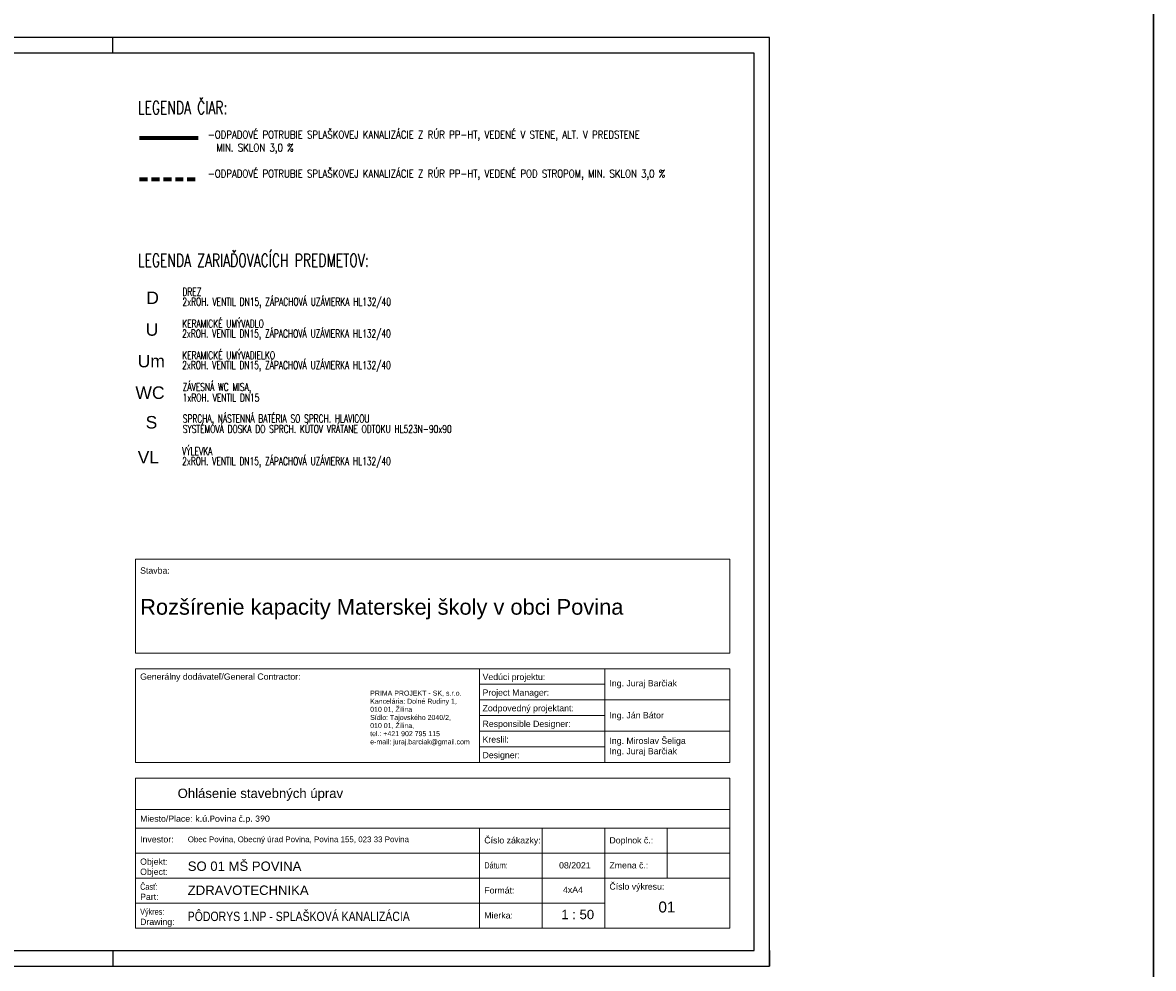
# Model space of a CAD drawing. Header units: millimetres. Extents: x -1674 to 107018, y 6909 to 78196.
# Tile 13 of 24: x 33961 to 52034, y 54502 to 69623. Entities that reach past the tile are written whole.
import ezdxf

# ---------------------------------------------------------------- set-up
doc = ezdxf.new("R2010")
doc.units = ezdxf.units.MM
doc.linetypes.add('ČÁRKOVANÁ2', pattern=[9.525, 6.35, -3.175])
for name, color, linetype, lineweight in [('_1_TZB-KANALIZ', 40, 'Continuous', 70), ('G-ANNO-TEXT', 7, 'Continuous', 9), ('G-ANNO-TTLB', 7, 'Continuous', 9), ('ramik', 61, 'Continuous', 25), ('TZB-popis splasky', 255, 'Continuous', 18), ('ZTI-popis', 7, 'Continuous', 20)]:
    doc.layers.add(name, color=color, linetype=linetype, lineweight=lineweight)
doc.styles.add('Arial_11', font='arial.ttf', dxfattribs={"height": 3.175})
doc.styles.add('Arial_6', font='arial.ttf', dxfattribs={"height": 1.6})
doc.styles.add('Arial_7', font='arial.ttf', dxfattribs={"height": 3.5})
doc.styles.add('Arial_8', font='arial.ttf', dxfattribs={"height": 3})
doc.styles.add('Arial_9', font='arial.ttf', dxfattribs={"width": 0.8, "height": 2.8})
doc.styles.add('ROMANS', font='romans.shx', dxfattribs={"width": 0.8})
doc.styles.get("Standard").update_dxf_attribs({"font": 'arial.ttf'})
doc.styles.add('zti-popis', font='arial.ttf', dxfattribs={"height": 100})

# ---------------------------------------------------------------- blocks, each defined once
blk = doc.blocks.new('*U415')
at = {"layer": 'ramik'}
for p, q in [((-835, 297), (-840, 297)), ((-840, 292), (-840, 297)), ((-630, 292), (-630, 297)), ((-840, 5), (-840, 0)), ((-630, 5), (-630, 0))]:
    blk.add_line(p, q, dxfattribs=at)
for points in [[(-840, 0), (0, 0), (0, 297), (-840, 297)], [(-835, 5), (-5, 5), (-5, 292), (-835, 292)]]:
    blk.add_lwpolyline(points, close=True, dxfattribs=at)

msp = doc.modelspace()

# ---------------------------------------------------------------- linework, layer by layer
at = {"color": 30, "lineweight": 30}
msp.add_lwpolyline([(-1674, 78196), (52034, 78196), (52034, 10857), (-1674, 10857)], close=True, dxfattribs=at)
at = {"layer": '_1_TZB-KANALIZ'}
msp.add_line((35831, 67783, 0), (36766, 67783, 0), dxfattribs=at)
at = {"layer": '_1_TZB-KANALIZ', "linetype": 'ČÁRKOVANÁ2', "ltscale": 20}
msp.add_line((35831, 67121, 0), (36766, 67121, 0), dxfattribs=at)
at = {"layer": 'G-ANNO-TTLB', "color": 7}
for p, q in [((35764, 59544, 0), (35764, 61044, 0)), ((45264, 61044, 0), (35764, 61044, 0)), ((45264, 59544, 0), (45264, 61044, 0)), ((45264, 59544, 0), (35764, 59544, 0)), ((35764, 57794, 0), (35764, 59294, 0)), ((45264, 59294, 0), (35764, 59294, 0)), ((41264, 57794, 0), (41264, 59294, 0)), ((43264, 57794, 0), (43264, 59294, 0)), ((45264, 57794, 0), (45264, 59294, 0)), ((43264, 59044, 0), (41264, 59044, 0)), ((45264, 58794, 0), (41264, 58794, 0)), ((43264, 58544, 0), (41264, 58544, 0)), ((45264, 58294, 0), (41264, 58294, 0)), ((43264, 58044, 0), (41264, 58044, 0)), ((45264, 57794, 0), (35764, 57794, 0)), ((45264, 57544, 0), (35764, 57544, 0)), ((35764, 57544, 0), (35764, 55144, 0)), ((45264, 55144, 0), (45264, 57544, 0)), ((35764, 57044, 0), (45264, 57044, 0)), ((35764, 56744, 0), (45264, 56744, 0)), ((41264, 55144, 0), (41264, 56744, 0)), ((42264, 55144, 0), (42264, 56744, 0)), ((43264, 55144, 0), (43264, 56744, 0)), ((44264, 55944, 0), (44264, 56744, 0)), ((35764, 56344, 0), (45264, 56344, 0)), ((35764, 55944, 0), (45264, 55944, 0)), ((35764, 55544, 0), (43264, 55544, 0)), ((35764, 55144, 0), (45264, 55144, 0))]:
    msp.add_line(p, q, dxfattribs=at)

# ---------------------------------------------------------------- block references
at = {"layer": 'ramik', "xscale": 49.99999999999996, "yscale": 49.99999999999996, "zscale": 49.99999999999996, "rotation": 180}
msp.add_blockref('*U415', (3901, 69386), dxfattribs=at)

# ---------------------------------------------------------------- texts
at = {"layer": 'G-ANNO-TEXT', "color": 7, "insert": (42598, 55809, 0), "char_height": 100, "width": 396.84, "attachment_point": 1, "style": 'Arial_11'}
msp.add_mtext('4xA4', dxfattribs=at)
at = {"layer": 'G-ANNO-TTLB', "color": 7, "attachment_point": 1}
for s, insert, char_height, width, style in [('Stavba: ', (35839, 60913, 0), 100, 513.08, 'Arial_6'), ('{\\W1;\\C0;Rozšírenie kapacity Materskej školy v\\~obci Povina\\~}', (35839, 60407, 0), 250, 10132.95, 'Arial_9'), ('Generálny dodávateľ/General Contractor:', (35839, 59217, 0), 100, 2700.54, 'Arial_6'), ('Vedúci projektu:', (41312, 59212, 0), 100, 1879.02, 'Arial_6'), ('Ing. Juraj Barčiak', (43340, 59111, 0), 100, 1827.09, 'Arial_6'), ('PRIMA PROJEKT - SK, s.r.o.', (39516, 58943, 0), 80, 1767.53, 'Arial_6'), ('Project Manager:', (41312, 58962, 0), 100, 1051.81, 'Arial_6'), ('Kancelária: Dolné Rudiny 1,', (39516, 58813, 0), 80, 1456.57, 'Arial_6'), ('{\\W0.8;Sídlo: Tajovského 2040/2,}', (39516, 58554, 0), 80, 1392.05, 'Arial_6'), ('010 01, Žilina ', (39516, 58684, 0), 80, 1392.05, 'Arial_6'), ('Zodpovedný projektant:', (41312, 58712, 0), 100, 1868.68, 'Arial_6'), ('Ing. Ján Bátor', (43340, 58599, 0), 100, 1827.09, 'Arial_6'), ('010 01, Žilina, ', (39516, 58424, 0), 80, 1285.43, 'Arial_6'), ('Responsible Designer:', (41312, 58462, 0), 100, 1398.14, 'Arial_6'), ('tel.: +421 902 795 115', (39516, 58295, 0), 80, 1105.69, 'Arial_6'), ('Kreslil:', (41312, 58212, 0), 100, 420.08, 'Arial_6'), ('Ing. Miroslav Šeliga\\PIng. Juraj Barčiak', (43340, 58192, 0), 100, 1863.76, 'Arial_6'), ('e-mail: juraj.barciak@gmail.com', (39516, 58165, 0), 80, 1585.42, 'Arial_6'), ('Designer:', (41312, 57962, 0), 100, 593.25, 'Arial_6'), ('{\\W5.1529;  }Ohlásenie stavebných úprav', (35839, 57376, 0), 150, 4681.76, 'Arial_7'), ('Miesto/Place: ', (35839, 56946, 0), 100, 872.24, 'Arial_6'), ('{\\fCalibri|b0|i0|c238|p34;k.ú.Povina č.p. 390}', (36721, 56946, 0), 100, 5676.45, 'Arial_6'), ('Investor: ', (35839, 56616, 0), 100, 574.01, 'Arial_6'), ('{\\H0.90909x;\\C0;Obec Povina, Obecný úrad Povina, Povina 155, 023 33 Povina\\H1.09999x;\\C1;                                     }', (36600, 56611, 0), 100, 5050.9, 'Arial_6'), ('Číslo zákazky:', (41340, 56600, 0), 100, 1358.19, 'Arial_6'), ('Doplnok č.: ', (43340, 56600, 0), 100, 856.63, 'Arial_6'), ('Objekt:', (35839, 56259, 0), 100, 439.32, 'Arial_6'), ('SO 01 MŠ POVINA', (36600, 56211, 0), 150, 3259.59, 'Arial_7'), ('{\\W0.8;Dátum:}', (41340, 56200, 0), 100, 99.41, 'Arial_6'), ('08/2021', (42535, 56200, 0), 100, 500.25, 'Arial_6'), ('Zmena č.: ', (43340, 56200, 0), 100, 803.04, 'Arial_6'), ('Object: ', (35839, 56097, 0), 100, 477.81, 'Arial_6'), ('{\\W0.8;Časť:}', (35839, 55859, 0), 100, 99.41, 'Arial_6'), ('Číslo výkresu:', (43340, 55861, 0), 100, 1196.17, 'Arial_6'), ('Part: ', (35839, 55697, 0), 100, 330.3, 'Arial_6'), ('ZDRAVOTECHNIKA', (36600, 55827, 0), 150, 804.89, 'Arial_7'), ('Formát:', (41340, 55800, 0), 100, 320.68, 'Arial_6'), ('01', (44123, 55571, 0), 175, 286.2, 'Arial_8'), ('{\\W0.8;Výkres:}', (35839, 55459, 0), 100, 93, 'Arial_6'), ('{\\W0.8;PÔDORYS 1.NP - SPLAŠKOVÁ KANALIZÁCIA}', (36600, 55409, 0), 150, 4808.46, 'Arial_7'), ('Mierka:', (41340, 55400, 0), 100, 452.15, 'Arial_6'), (' 1 : 50', (42513, 55439, 0), 150, 577.22, 'Arial_7'), ('Drawing: ', (35839, 55297, 0), 100, 577.22, 'Arial_6')]:
    msp.add_mtext(s, dxfattribs=dict(at, insert=insert, char_height=char_height, width=width, style=style))
at = {"layer": 'TZB-popis splasky', "color": 7, "lineweight": 30, "style": 'ROMANS', "width": 0.7}
for s, p in [('LEGENDA ČIAR:', (35804, 68160, 0)), ('LEGENDA ZARIAĎOVACÍCH PREDMETOV:', (35804, 65719, 0))]:
    msp.add_text(s, height=206.25, dxfattribs=at).set_placement(p)
at = {"layer": 'TZB-popis splasky', "color": 7, "style": 'ROMANS', "width": 0.7}
for s, p in [('2xROH. VENTIL DN15, ZÁPACHOVÁ UZÁVIERKA HL132/40', (36515, 65097, 0)), ('DREZ', (36515, 65256, 0)), ('KERAMICKÉ UMÝVADLO', (36511, 64748, 0)), ('2xROH. VENTIL DN15, ZÁPACHOVÁ UZÁVIERKA HL132/40', (36511, 64589, 0)), ('KERAMICKÉ UMÝVADIELKO', (36511, 64242, 0)), ('2xROH. VENTIL DN15, ZÁPACHOVÁ UZÁVIERKA HL132/40', (36511, 64084, 0)), ('ZÁVESNÁ WC MISA, ', (36519, 63735, 0)), ('1xROH. VENTIL DN15 ', (36519, 63564, 0)), ('SPRCHA, NÁSTENNÁ BATÉRIA SO SPRCH. HLAVICOU', (36521, 63230, 0)), ('SYSTÉMOVÁ DOSKA DO SPRCH. KÚTOV VRÁTANE ODTOKU HL523N-90x90', (36521, 63063, 0)), ('VÝLEVKA', (36511, 62708, 0)), ('2xROH. VENTIL DN15, ZÁPACHOVÁ UZÁVIERKA HL132/40', (36511, 62549, 0))]:
    msp.add_text(s, height=125, dxfattribs=at).set_placement(p)
at = {"layer": 'TZB-popis splasky', "lineweight": -3, "insert": (36921, 67895, 0), "char_height": 125, "width": 10828.08, "attachment_point": 1}
msp.add_mtext('{\\Fsimplex|c238;\\W0.8;-ODPADOVÉ POTRUBIE SPLAŠKOVEJ KANALIZÁCIE Z RÚR PP-HT, VEDENÉ V STENE, ALT. V PREDSTENE\\P  MIN. SKLON 3,0 %\\P\\P-ODPADOVÉ POTRUBIE SPLAŠKOVEJ KANALIZÁCIE Z RÚR PP-HT, VEDENÉ POD STROPOM, MIN. SKLON 3,0 %}', dxfattribs=at)
at = {"layer": 'ZTI-popis', "ltscale": 0.03, "char_height": 200, "attachment_point": 4, "rotation": 0.0236, "style": 'zti-popis'}
for s, width, insert in [('D', 266.09, (35938, 65224, 0)), ('U', 266.09, (35928, 64715, 0)), ('Um', 266.09, (35800, 64210, 0)), ('WC', 555.01, (35764, 63705, 0)), ('S', 226.2, (35927, 63232, 0)), ('VL', 266.09, (35800, 62675, 0))]:
    msp.add_mtext_dynamic_manual_height_columns(s, width=width, gutter_width=12.5, heights=[0], dxfattribs=dict(at, insert=insert))

doc.saveas('drawing.dxf')
